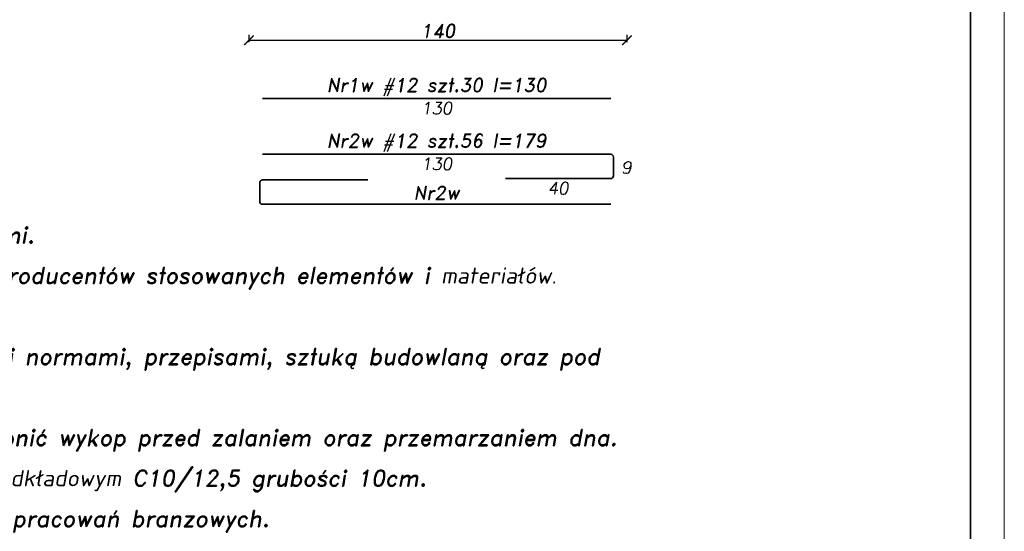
# Model space of a CAD drawing. Header units: millimetres. Extents: x 300938 to 312016, y 11971 to 20881.
# Tile 237 of 239: x 311287 to 312016, y 18955 to 19334. Entities that reach past the tile are written whole.
import ezdxf

# ---------------------------------------------------------------- set-up
doc = ezdxf.new("R2010")
doc.units = ezdxf.units.MM
for name, color, linetype, lineweight in [('konstrukcja', 3, 'Continuous', 35), ('konstrukcja wymiary', 1, 'Continuous', 13), ('opisy', 2, 'Continuous', 18), ('zbrojenie płyty', 141, 'Continuous', 35)]:
    doc.layers.add(name, color=color, linetype=linetype, lineweight=lineweight)
doc.styles.add('KONSTRUKCJA', font='romand.shx', dxfattribs={"oblique": 10})
doc.styles.get("Standard").update_dxf_attribs({"font": 'romand.shx', "oblique": 10})
doc.dimstyles.new('150 do 125', dxfattribs={"dimtxt": 10, "dimasz": 7, "dimexe": 1.25, "dimexo": 0.625, "dimgap": 2, "dimtad": 1, "dimdec": 0, "dimlfac": 0.5, "dimrnd": 0.5, "dimtxsty": 'KONSTRUKCJA', "dimblk": 'ARCHTICK', "dimcen": 2.5, "dimadec": 0, "dimazin": 0, "dimtfac": 1, "dimtdec": 0, "dimtix": 1, "dimtmove": 0, "dimatfit": 3, "dimfxl": 4, "dimfxlon": 1, "dimarcsym": 0})

# ---------------------------------------------------------------- blocks, each defined once
blk = doc.blocks.new('_ArchTick')
at = {"color": 0, "linetype": 'ByBlock', "lineweight": 13, "const_width": 0.15}
blk.add_lwpolyline([(-0.5, -0.5), (0.5, 0.5)], dxfattribs=at)
blk = doc.blocks.new('*D1274')
at = {"layer": 'Defpoints', "color": 0, "transparency": 16777216}
for p in [(311456.64, 19408.82), (311736.64, 19408.82), (311736.64, 19318.82)]:
    blk.add_point(p, dxfattribs=at)
at = {"layer": 'konstrukcja wymiary', "color": 0, "lineweight": -2, "transparency": 16777216}
for p, q in [((311456.64, 19322.82), (311456.64, 19317.57)), ((311456.64, 19318.82), (311736.64, 19318.82)), ((311736.64, 19322.82), (311736.64, 19317.57))]:
    blk.add_line(p, q, dxfattribs=at)
at = {"layer": 'konstrukcja wymiary', "color": 0, "lineweight": -2, "transparency": 16777216, "xscale": 7, "yscale": 7, "zscale": 7, "rotation": 180}
blk.add_blockref('_ArchTick', (311456.64, 19318.82), dxfattribs=at)
at = {"layer": 'konstrukcja wymiary', "color": 0, "lineweight": -2, "transparency": 16777216, "xscale": 7, "yscale": 7, "zscale": 7}
blk.add_blockref('_ArchTick', (311736.64, 19318.82), dxfattribs=at)
at = {"layer": 'konstrukcja wymiary', "color": 0, "transparency": 16777216, "insert": (311596.64, 19325.82), "char_height": 10, "attachment_point": 5, "style": 'KONSTRUKCJA'}
blk.add_mtext('140', dxfattribs=at)

msp = doc.modelspace()

# ---------------------------------------------------------------- linework, layer by layer
at = {"layer": 'konstrukcja'}
msp.add_lwpolyline([(311991.285, 20016.794), (311991.285, 17966.794), (306291.285, 17966.794), (306291.285, 20016.794)], close=True, dxfattribs=at)
at = {"layer": 'konstrukcja wymiary'}
msp.add_lwpolyline([(312016.285, 20041.794), (312016.285, 17941.794), (306266.285, 17941.794), (306266.285, 20041.794)], close=True, dxfattribs=at)
at = {"layer": 'zbrojenie płyty'}
for p, q in [((311466.644, 19275.637), (311724.644, 19275.637)), ((311466.644, 19234.429), (311724.644, 19234.429)), ((311726.644, 19232.429), (311726.644, 19218.429)), ((311724.644, 19216.429), (311646.644, 19216.429)), ((311464.644, 19199.472), (311464.644, 19213.472)), ((311466.644, 19215.472), (311544.644, 19215.472)), ((311724.644, 19197.472), (311466.644, 19197.472))]:
    msp.add_line(p, q, dxfattribs=at)
for centre, start, end in [((311724.644, 19232.429), 0, 90), ((311724.644, 19218.429), 270, 0), ((311466.644, 19213.472), 90, 180), ((311466.644, 19199.472), 180, 270)]:
    msp.add_arc(centre, 2, start, end, dxfattribs=at)

# ---------------------------------------------------------------- texts
at = {"layer": 'opisy', "width": 253.11941, "attachment_point": 5}
for s, insert, char_height in [('Nr1w #12 szt.30 l=130', (311595.644, 19284.039), 9.99999), ('130', (311595.644, 19268.525), 9), ('Nr2w #12 szt.56 l=179', (311595.644, 19242.83), 9.99999), ('130', (311595.644, 19227.316), 9), ('9', (311736.308, 19224.631), 9), ('Nr2w', (311595.644, 19205.874), 10), ('40', (311685.644, 19209.316), 9)]:
    msp.add_mtext(s, dxfattribs=dict(at, insert=insert, char_height=char_height))
at = {"layer": 'opisy', "insert": (310885.16, 19218.187), "char_height": 12, "width": 997.80816, "attachment_point": 1, "style": 'KONSTRUKCJA'}
msp.add_mtext('\\A1;\\pxsm1.5;{\\H1.25x;UWAGI:\\P}1. Rozpatrywać łącznie z projektami branżowymi.\\P2. Należy przestrzegać zaleceń i wytycznych producentów stosowanych elementów i materiałów. \\P3. Wszystkie wymiary sprawdzić na budowie.\\P4. Roboty prowadzić zgodnie z obowiązującymi normami, przepisami, sztuką budowlaną oraz pod nadzorem osób uprawnionych.\\P5. W trakcie wykonywania robót ziemnych chronić wykop przed zalaniem oraz przemarzaniem dna.\\P6. Płytę fundamentową wykonać na betonie podkładowym C10/12,5 grubości 10cm.\\P{\\A0;7. W płycie należy poprowadzić instalacje wg opracowań branzowych.\\P8. Izolacje przeciwwodne wg projektu architektonicznego. Styk ścian piwnicy z płytą fundamentową uszczelnić systemowo.\\P9. Z płyty fundamentowej nalezy wypuścić zbrojenie startowe elementów żelbetowych piwnicy.\\L\\P\\l\\P%%P0,00= +46,140m n.p.m.}', dxfattribs=at)

# ---------------------------------------------------------------- dimensions: what is measured, and where the dimension line sits
at = {"layer": 'konstrukcja wymiary'}
dim = msp.add_linear_dim(base=(311736.644, 19318.816), p1=(311456.644, 19408.816), p2=(311736.644, 19408.816), dimstyle='150 do 125', override={"dimtxsty": 'KONSTRUKCJA'}, dxfattribs=at)
dim.commit()
dim.dimension.update_dxf_attribs({"geometry": '*D1274', "text_midpoint": (311596.644, 19325.816)})

doc.saveas('drawing.dxf')
